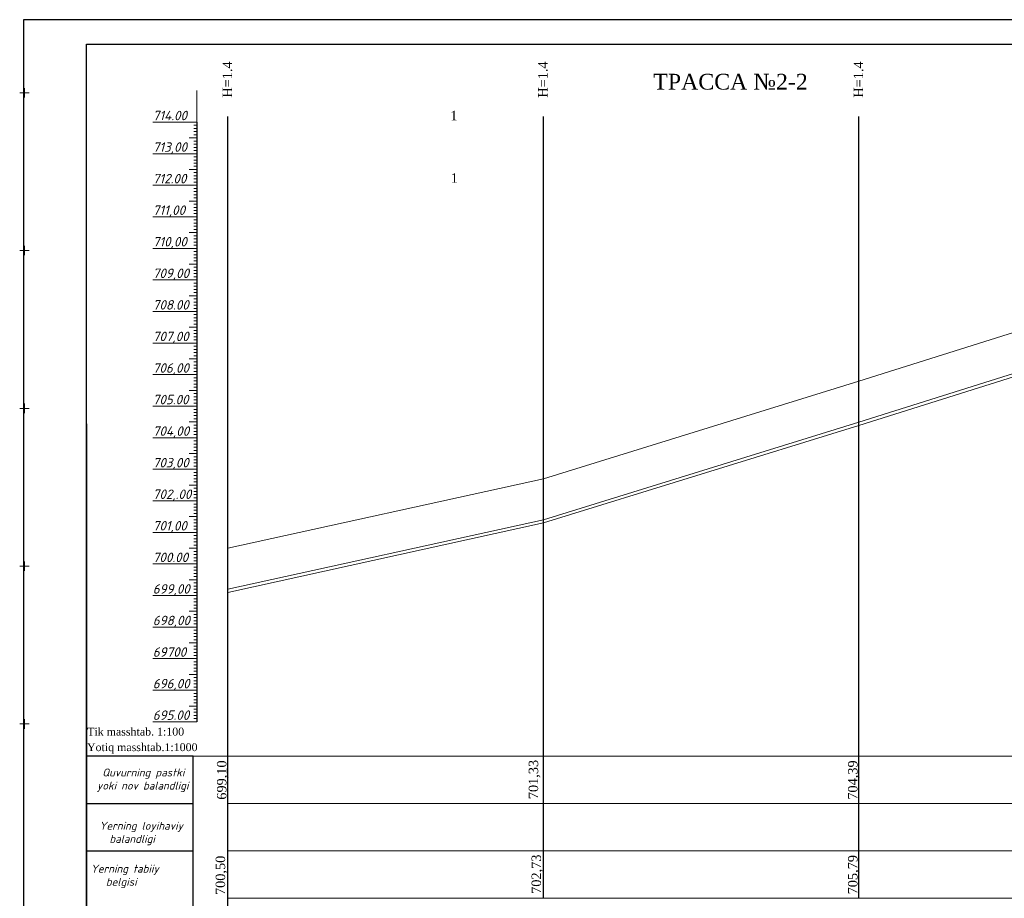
# Model space of a CAD drawing. Header units: millimetres. Extents: x 366033 to 446362, y 4247208 to 4265071.
# Tile 55 of 159: x 435374 to 435686, y 4253152 to 4253430. Entities that reach past the tile are written whole.
import ezdxf

# ---------------------------------------------------------------- set-up
doc = ezdxf.new("R2010")
doc.units = ezdxf.units.MM
doc.linetypes.add('DASHED', pattern=[0.75, 0.5, -0.25])
doc.layers.add('(002) Рамка', color=7, linetype='Continuous')
doc.layers.add('RAMKA', color=7, linetype='Continuous')
doc.layers.add('GEODS_POINT_GRID#_B', color=7, linetype='Continuous', true_color=0x000000)
for name, color, linetype, lineweight in [('проф-всп', 250, 'Continuous', 18), ('Рабочий', 7, 'DASHED', 9), ('Текст ВК', 136, 'Continuous', 9)]:
    doc.layers.add(name, color=color, linetype=linetype, lineweight=lineweight)
doc.styles.add('GOST 2.304', font='CS_Gost2304.shx')
doc.styles.add('ingprofi', font='isocpeui.ttf')
doc.styles.get("Standard").update_dxf_attribs({"font": 'times.ttf'})

# ---------------------------------------------------------------- blocks, each defined once
blk = doc.blocks.new('CrossCoord_m1')
at = {"layer": 'GEODS_POINT_GRID#_B', "color": 3, "lineweight": 20, "true_color": 0x00ff00, "flags": 128}
for points in [[(-3, 0), (3, 0)], [(0, 3), (0, -3)]]:
    blk.add_lwpolyline(points, dxfattribs=at)

msp = doc.modelspace()

# ---------------------------------------------------------------- linework, layer by layer
at = {"layer": '(002) Рамка', "color": 0, "lineweight": 25, "elevation": -0.031}
for points in [[(435440.068, 4253152.072), (435440.068, 4253399.782)], [(435540.068, 4253152.072), (435540.068, 4253399.782)], [(435640.068, 4253152.072), (435640.068, 4253399.782)], [(435440.068, 4253072.072), (435440.068, 4253152.072)]]:
    msp.add_lwpolyline(points, dxfattribs=at)
at = {"color": 0, "lineweight": 0}
for p, q in [((435430.264, 4253378.002, -0.031), (435430.264, 4253408.002, -0.031)), ((435430.264, 4253388.002, -0.031), (435430.264, 4253397.202, -0.031)), ((435430.264, 4253388.002, -0.031), (435430.264, 4253396.002, -0.031)), ((435430.264, 4253388.002, -0.031), (435430.264, 4253393.602, -0.031)), ((435430.264, 4253388.002, -0.031), (435430.264, 4253391.802, -0.031)), ((435430.264, 4253388.002, -0.031), (435430.264, 4253388.202, -0.031)), ((435430.264, 4253378.002, -0.031), (435430.264, 4253387.002, -0.031)), ((435430.264, 4253378.002, -0.031), (435430.264, 4253383.602, -0.031)), ((435430.264, 4253378.002, -0.031), (435430.264, 4253381.002, -0.031)), ((435430.264, 4253368.002, -0.031), (435430.264, 4253375.002, -0.031)), ((435430.264, 4253368.002, -0.031), (435430.264, 4253374.002, -0.031)), ((435430.264, 4253368.002, -0.031), (435430.264, 4253373.902, -0.031)), ((435430.264, 4253368.002, -0.031), (435430.264, 4253373.702, -0.031)), ((435430.264, 4253368.002, -0.031), (435430.264, 4253369.502, -0.031)), ((435430.264, 4253358.002, -0.031), (435430.264, 4253367.002, -0.031)), ((435430.264, 4253358.002, -0.031), (435430.264, 4253361.902, -0.031)), ((435430.264, 4253358.002, -0.031), (435430.264, 4253360.002, -0.031)), ((435430.264, 4253348.002, -0.031), (435430.264, 4253357.202, -0.031)), ((435430.264, 4253338.002, -0.031), (435430.264, 4253347.502, -0.031)), ((435430.264, 4253338.002, -0.031), (435430.264, 4253347.402, -0.031)), ((435740.068, 4253347.402, -0.031), (435640.068, 4253315.902, -0.031)), ((435430.264, 4253338.002, -0.031), (435430.264, 4253343.902, -0.031)), ((435430.264, 4253338.002, -0.031), (435430.264, 4253341.202, -0.031)), ((435740.068, 4253334.402, -0.031), (435640.068, 4253302.902, -0.031)), ((435740.068, 4253333.402, -0.031), (435640.068, 4253301.902, -0.031)), ((435430.264, 4253308.002, -0.031), (435430.264, 4253315.902, -0.031)), ((435640.068, 4253315.902, -0.031), (435540.068, 4253285.002, -0.031)), ((435430.264, 4253308.002, -0.031), (435430.264, 4253309.302, -0.031)), ((435640.068, 4253302.902, -0.031), (435540.068, 4253272.002, -0.031)), ((435640.068, 4253301.902, -0.031), (435540.068, 4253271.002, -0.031)), ((435430.263, 4253288.002, -0.031), (435430.263, 4253297.502, -0.031)), ((435430.264, 4253278.002, -0.031), (435430.264, 4253285.002, -0.031)), ((435540.068, 4253285.002, -0.031), (435440.068, 4253263.002, -0.031)), ((435540.068, 4253272.002, -0.031), (435440.068, 4253250.002, -0.031)), ((435540.068, 4253271.002, -0.031), (435440.068, 4253249.002, -0.031)), ((435430.263, 4253258.002, -0.031), (435430.263, 4253263.002, -0.031)), ((435430.264, 4253248.002, -0.031), (435430.264, 4253257.002, -0.031))]:
    msp.add_line(p, q, dxfattribs=at)
at = {"color": 0, "lineweight": 30}
msp.add_line((435430.264, 4253398.002, -0.031), (435430.264, 4253208.002, -0.031), dxfattribs=at)
at = {"color": 1, "lineweight": 30, "ltscale": 0.5}
msp.add_line((435395.266, 4253302.461, -0.031), (435395.266, 4253015.461, -0.031), dxfattribs=at)
at = {"layer": 'RAMKA', "color": 1, "lineweight": 30}
for p, q in [((435961.092, 4253430.461, -0.031), (435375.266, 4253430.461, -0.031)), ((435375.266, 4253430.461, -0.031), (435375.266, 4253010.461, -0.031)), ((435395.266, 4253015.461, -0.031), (435395.266, 4253422.699, -0.031)), ((435395.266, 4253422.699, -0.031), (435956.092, 4253422.699, -0.031))]:
    msp.add_line(p, q, dxfattribs=at)
at = {"layer": 'проф-всп', "color": 7}
for p, q in [((435416.264, 4253398.002, -0.031), (435430.264, 4253398.002, -0.031)), ((435429.338, 4253397.003, -0.031), (435430.264, 4253397.003, -0.031)), ((435429.338, 4253396.003, -0.031), (435430.264, 4253396.003, -0.031)), ((435427.858, 4253393.003, -0.031), (435430.264, 4253393.003, -0.031)), ((435429.338, 4253395.003, -0.031), (435430.264, 4253395.003, -0.031)), ((435429.338, 4253394.003, -0.031), (435430.264, 4253394.003, -0.031)), ((435429.338, 4253393.003, -0.031), (435430.264, 4253393.003, -0.031)), ((435429.338, 4253392.003, -0.031), (435430.264, 4253392.003, -0.031)), ((435429.338, 4253391.003, -0.031), (435430.264, 4253391.003, -0.031)), ((435429.338, 4253390.003, -0.031), (435430.264, 4253390.003, -0.031)), ((435429.338, 4253389.003, -0.031), (435430.264, 4253389.003, -0.031)), ((435416.264, 4253388.002, -0.031), (435430.264, 4253388.002, -0.031)), ((435429.338, 4253387.003, -0.031), (435430.264, 4253387.003, -0.031)), ((435429.338, 4253386.003, -0.031), (435430.264, 4253386.003, -0.031)), ((435427.858, 4253383.003, -0.031), (435430.264, 4253383.003, -0.031)), ((435429.338, 4253385.003, -0.031), (435430.264, 4253385.003, -0.031)), ((435429.338, 4253384.003, -0.031), (435430.264, 4253384.003, -0.031)), ((435429.338, 4253383.003, -0.031), (435430.264, 4253383.003, -0.031)), ((435429.338, 4253382.003, -0.031), (435430.264, 4253382.003, -0.031)), ((435429.338, 4253381.003, -0.031), (435430.264, 4253381.003, -0.031)), ((435429.338, 4253380.003, -0.031), (435430.264, 4253380.003, -0.031)), ((435416.264, 4253378.002, -0.031), (435430.264, 4253378.002, -0.031)), ((435429.338, 4253379.003, -0.031), (435430.264, 4253379.003, -0.031)), ((435429.338, 4253377.003, -0.031), (435430.264, 4253377.003, -0.031)), ((435429.338, 4253376.003, -0.031), (435430.264, 4253376.003, -0.031)), ((435429.338, 4253375.003, -0.031), (435430.264, 4253375.003, -0.031)), ((435429.338, 4253374.003, -0.031), (435430.264, 4253374.003, -0.031)), ((435427.858, 4253373.003, -0.031), (435430.264, 4253373.003, -0.031)), ((435429.338, 4253373.003, -0.031), (435430.264, 4253373.003, -0.031)), ((435429.338, 4253372.003, -0.031), (435430.264, 4253372.003, -0.031)), ((435429.338, 4253371.003, -0.031), (435430.264, 4253371.003, -0.031)), ((435416.264, 4253368.002, -0.031), (435430.264, 4253368.002, -0.031)), ((435429.338, 4253370.003, -0.031), (435430.264, 4253370.003, -0.031)), ((435429.338, 4253369.003, -0.031), (435430.264, 4253369.003, -0.031)), ((435429.338, 4253367.003, -0.031), (435430.264, 4253367.003, -0.031)), ((435429.338, 4253366.003, -0.031), (435430.264, 4253366.003, -0.031)), ((435429.338, 4253365.003, -0.031), (435430.264, 4253365.003, -0.031)), ((435429.338, 4253364.003, -0.031), (435430.264, 4253364.003, -0.031)), ((435427.858, 4253363.003, -0.031), (435430.264, 4253363.003, -0.031)), ((435429.338, 4253363.003, -0.031), (435430.264, 4253363.003, -0.031)), ((435429.338, 4253362.003, -0.031), (435430.264, 4253362.003, -0.031)), ((435429.338, 4253361.003, -0.031), (435430.264, 4253361.003, -0.031)), ((435416.264, 4253358.002, -0.031), (435430.264, 4253358.002, -0.031)), ((435429.338, 4253360.003, -0.031), (435430.264, 4253360.003, -0.031)), ((435429.338, 4253359.003, -0.031), (435430.264, 4253359.003, -0.031)), ((435429.338, 4253357.003, -0.031), (435430.264, 4253357.003, -0.031)), ((435429.338, 4253356.003, -0.031), (435430.264, 4253356.003, -0.031)), ((435429.338, 4253355.003, -0.031), (435430.264, 4253355.003, -0.031)), ((435427.858, 4253353.003, -0.031), (435430.264, 4253353.003, -0.031)), ((435429.338, 4253354.003, -0.031), (435430.264, 4253354.003, -0.031)), ((435429.338, 4253353.003, -0.031), (435430.264, 4253353.003, -0.031)), ((435429.338, 4253352.003, -0.031), (435430.264, 4253352.003, -0.031)), ((435429.338, 4253351.003, -0.031), (435430.264, 4253351.003, -0.031)), ((435429.338, 4253350.003, -0.031), (435430.264, 4253350.003, -0.031)), ((435429.338, 4253349.003, -0.031), (435430.264, 4253349.003, -0.031)), ((435416.264, 4253348.002, -0.031), (435430.264, 4253348.002, -0.031)), ((435429.338, 4253347.003, -0.031), (435430.264, 4253347.003, -0.031)), ((435429.338, 4253346.003, -0.031), (435430.264, 4253346.003, -0.031)), ((435427.858, 4253343.003, -0.031), (435430.264, 4253343.003, -0.031)), ((435429.338, 4253345.003, -0.031), (435430.264, 4253345.003, -0.031)), ((435429.338, 4253344.003, -0.031), (435430.264, 4253344.003, -0.031)), ((435429.338, 4253343.003, -0.031), (435430.264, 4253343.003, -0.031)), ((435429.338, 4253342.003, -0.031), (435430.264, 4253342.003, -0.031)), ((435429.338, 4253341.003, -0.031), (435430.264, 4253341.003, -0.031)), ((435429.338, 4253340.003, -0.031), (435430.264, 4253340.003, -0.031)), ((435429.338, 4253339.003, -0.031), (435430.264, 4253339.003, -0.031)), ((435416.264, 4253338.002, -0.031), (435430.264, 4253338.002, -0.031)), ((435429.338, 4253337.003, -0.031), (435430.264, 4253337.003, -0.031)), ((435429.338, 4253336.003, -0.031), (435430.264, 4253336.003, -0.031)), ((435427.858, 4253333.003, -0.031), (435430.264, 4253333.003, -0.031)), ((435429.338, 4253335.003, -0.031), (435430.264, 4253335.003, -0.031)), ((435429.338, 4253334.003, -0.031), (435430.264, 4253334.003, -0.031)), ((435429.338, 4253333.003, -0.031), (435430.264, 4253333.003, -0.031)), ((435429.338, 4253332.003, -0.031), (435430.264, 4253332.003, -0.031)), ((435429.338, 4253331.003, -0.031), (435430.264, 4253331.003, -0.031)), ((435429.338, 4253330.003, -0.031), (435430.264, 4253330.003, -0.031)), ((435416.264, 4253328.002, -0.031), (435430.264, 4253328.002, -0.031)), ((435429.338, 4253329.003, -0.031), (435430.264, 4253329.003, -0.031)), ((435429.338, 4253327.003, -0.031), (435430.264, 4253327.003, -0.031)), ((435429.338, 4253326.003, -0.031), (435430.264, 4253326.003, -0.031)), ((435429.338, 4253325.003, -0.031), (435430.264, 4253325.003, -0.031)), ((435429.338, 4253324.003, -0.031), (435430.264, 4253324.003, -0.031)), ((435427.858, 4253323.003, -0.031), (435430.264, 4253323.003, -0.031)), ((435429.338, 4253323.003, -0.031), (435430.264, 4253323.003, -0.031)), ((435429.338, 4253322.003, -0.031), (435430.264, 4253322.003, -0.031)), ((435429.338, 4253321.003, -0.031), (435430.264, 4253321.003, -0.031)), ((435416.264, 4253318.002, -0.031), (435430.264, 4253318.002, -0.031)), ((435429.338, 4253320.003, -0.031), (435430.264, 4253320.003, -0.031)), ((435429.338, 4253319.003, -0.031), (435430.264, 4253319.003, -0.031)), ((435429.338, 4253317.003, -0.031), (435430.264, 4253317.003, -0.031)), ((435429.338, 4253316.003, -0.031), (435430.264, 4253316.003, -0.031)), ((435429.338, 4253315.003, -0.031), (435430.264, 4253315.003, -0.031)), ((435429.338, 4253314.003, -0.031), (435430.264, 4253314.003, -0.031)), ((435427.858, 4253313.003, -0.031), (435430.264, 4253313.003, -0.031)), ((435429.338, 4253313.003, -0.031), (435430.264, 4253313.003, -0.031)), ((435429.338, 4253312.003, -0.031), (435430.264, 4253312.003, -0.031)), ((435429.338, 4253311.003, -0.031), (435430.264, 4253311.003, -0.031)), ((435416.264, 4253308.002, -0.031), (435430.264, 4253308.002, -0.031)), ((435429.338, 4253310.003, -0.031), (435430.264, 4253310.003, -0.031)), ((435429.338, 4253309.003, -0.031), (435430.264, 4253309.003, -0.031)), ((435429.338, 4253307.003, -0.031), (435430.264, 4253307.003, -0.031)), ((435429.338, 4253306.003, -0.031), (435430.264, 4253306.003, -0.031)), ((435429.338, 4253305.003, -0.031), (435430.264, 4253305.003, -0.031)), ((435427.858, 4253303.003, -0.031), (435430.264, 4253303.003, -0.031)), ((435429.338, 4253304.003, -0.031), (435430.264, 4253304.003, -0.031)), ((435429.338, 4253303.003, -0.031), (435430.264, 4253303.003, -0.031)), ((435429.338, 4253302.003, -0.031), (435430.264, 4253302.003, -0.031)), ((435429.338, 4253301.003, -0.031), (435430.264, 4253301.003, -0.031)), ((435429.338, 4253300.003, -0.031), (435430.264, 4253300.003, -0.031)), ((435429.338, 4253299.003, -0.031), (435430.264, 4253299.003, -0.031)), ((435416.263, 4253298.002, -0.031), (435430.263, 4253298.002, -0.031)), ((435429.338, 4253297.003, -0.031), (435430.263, 4253297.003, -0.031)), ((435429.338, 4253296.003, -0.031), (435430.263, 4253296.003, -0.031)), ((435427.858, 4253293.003, -0.031), (435430.263, 4253293.003, -0.031)), ((435429.338, 4253295.003, -0.031), (435430.263, 4253295.003, -0.031)), ((435429.338, 4253294.003, -0.031), (435430.263, 4253294.003, -0.031)), ((435429.338, 4253293.003, -0.031), (435430.263, 4253293.003, -0.031)), ((435429.338, 4253292.003, -0.031), (435430.263, 4253292.003, -0.031)), ((435429.338, 4253291.003, -0.031), (435430.263, 4253291.003, -0.031)), ((435429.338, 4253290.003, -0.031), (435430.263, 4253290.003, -0.031)), ((435416.263, 4253288.002, -0.031), (435430.263, 4253288.002, -0.031)), ((435429.338, 4253289.003, -0.031), (435430.263, 4253289.003, -0.031)), ((435429.338, 4253287.003, -0.031), (435430.263, 4253287.003, -0.031)), ((435429.338, 4253286.003, -0.031), (435430.263, 4253286.003, -0.031)), ((435427.858, 4253283.003, -0.031), (435430.263, 4253283.003, -0.031)), ((435429.338, 4253285.003, -0.031), (435430.263, 4253285.003, -0.031)), ((435429.338, 4253284.003, -0.031), (435430.263, 4253284.003, -0.031)), ((435429.338, 4253283.003, -0.031), (435430.263, 4253283.003, -0.031)), ((435429.338, 4253282.003, -0.031), (435430.263, 4253282.003, -0.031)), ((435429.338, 4253281.003, -0.031), (435430.263, 4253281.003, -0.031)), ((435429.338, 4253280.003, -0.031), (435430.263, 4253280.003, -0.031)), ((435416.263, 4253278.002, -0.031), (435430.263, 4253278.002, -0.031)), ((435429.338, 4253279.003, -0.031), (435430.263, 4253279.003, -0.031)), ((435429.338, 4253277.003, -0.031), (435430.263, 4253277.003, -0.031)), ((435429.338, 4253276.003, -0.031), (435430.263, 4253276.003, -0.031)), ((435429.338, 4253275.003, -0.031), (435430.263, 4253275.003, -0.031)), ((435429.338, 4253274.003, -0.031), (435430.263, 4253274.003, -0.031)), ((435427.858, 4253273.003, -0.031), (435430.263, 4253273.003, -0.031)), ((435429.338, 4253273.003, -0.031), (435430.263, 4253273.003, -0.031)), ((435429.338, 4253272.003, -0.031), (435430.263, 4253272.003, -0.031)), ((435429.338, 4253271.003, -0.031), (435430.263, 4253271.003, -0.031)), ((435416.263, 4253268.002, -0.031), (435430.263, 4253268.002, -0.031)), ((435429.338, 4253270.003, -0.031), (435430.263, 4253270.003, -0.031)), ((435429.338, 4253269.003, -0.031), (435430.263, 4253269.003, -0.031)), ((435429.338, 4253267.003, -0.031), (435430.263, 4253267.003, -0.031)), ((435429.338, 4253266.003, -0.031), (435430.263, 4253266.003, -0.031)), ((435429.338, 4253265.003, -0.031), (435430.263, 4253265.003, -0.031)), ((435427.858, 4253263.003, -0.031), (435430.263, 4253263.003, -0.031)), ((435429.338, 4253264.003, -0.031), (435430.263, 4253264.003, -0.031)), ((435429.338, 4253263.003, -0.031), (435430.263, 4253263.003, -0.031)), ((435429.338, 4253262.003, -0.031), (435430.263, 4253262.003, -0.031)), ((435429.338, 4253261.003, -0.031), (435430.263, 4253261.003, -0.031)), ((435416.263, 4253258.002, -0.031), (435430.263, 4253258.002, -0.031)), ((435429.338, 4253260.003, -0.031), (435430.263, 4253260.003, -0.031)), ((435429.338, 4253259.003, -0.031), (435430.263, 4253259.003, -0.031)), ((435429.338, 4253257.003, -0.031), (435430.263, 4253257.003, -0.031)), ((435429.338, 4253256.003, -0.031), (435430.263, 4253256.003, -0.031)), ((435429.338, 4253255.003, -0.031), (435430.263, 4253255.003, -0.031)), ((435427.858, 4253253.003, -0.031), (435430.263, 4253253.003, -0.031)), ((435429.338, 4253254.003, -0.031), (435430.263, 4253254.003, -0.031)), ((435429.338, 4253253.003, -0.031), (435430.263, 4253253.003, -0.031)), ((435429.338, 4253252.003, -0.031), (435430.263, 4253252.003, -0.031)), ((435429.338, 4253251.003, -0.031), (435430.263, 4253251.003, -0.031)), ((435429.338, 4253250.003, -0.031), (435430.263, 4253250.003, -0.031)), ((435429.338, 4253249.003, -0.031), (435430.263, 4253249.003, -0.031)), ((435416.263, 4253248.002, -0.031), (435430.263, 4253248.002, -0.031)), ((435429.338, 4253247.003, -0.031), (435430.263, 4253247.003, -0.031)), ((435429.338, 4253246.003, -0.031), (435430.263, 4253246.003, -0.031)), ((435427.858, 4253243.003, -0.031), (435430.263, 4253243.003, -0.031)), ((435429.338, 4253245.003, -0.031), (435430.263, 4253245.003, -0.031)), ((435429.338, 4253244.003, -0.031), (435430.263, 4253244.003, -0.031)), ((435429.338, 4253243.003, -0.031), (435430.263, 4253243.003, -0.031)), ((435429.338, 4253242.003, -0.031), (435430.263, 4253242.003, -0.031)), ((435429.338, 4253241.003, -0.031), (435430.263, 4253241.003, -0.031)), ((435429.338, 4253240.003, -0.031), (435430.263, 4253240.003, -0.031)), ((435416.263, 4253238.002, -0.031), (435430.263, 4253238.002, -0.031)), ((435429.338, 4253239.003, -0.031), (435430.263, 4253239.003, -0.031)), ((435429.338, 4253237.003, -0.031), (435430.263, 4253237.003, -0.031)), ((435429.338, 4253236.003, -0.031), (435430.263, 4253236.003, -0.031)), ((435427.858, 4253233.003, -0.031), (435430.263, 4253233.003, -0.031)), ((435429.338, 4253235.003, -0.031), (435430.263, 4253235.003, -0.031)), ((435429.338, 4253234.003, -0.031), (435430.263, 4253234.003, -0.031)), ((435429.338, 4253233.003, -0.031), (435430.263, 4253233.003, -0.031)), ((435429.338, 4253232.003, -0.031), (435430.263, 4253232.003, -0.031)), ((435429.338, 4253231.003, -0.031), (435430.263, 4253231.003, -0.031)), ((435429.338, 4253230.003, -0.031), (435430.263, 4253230.003, -0.031)), ((435416.263, 4253228.002, -0.031), (435430.263, 4253228.002, -0.031)), ((435429.338, 4253229.003, -0.031), (435430.263, 4253229.003, -0.031)), ((435429.338, 4253227.003, -0.031), (435430.263, 4253227.003, -0.031)), ((435429.338, 4253226.003, -0.031), (435430.263, 4253226.003, -0.031)), ((435429.338, 4253225.003, -0.031), (435430.263, 4253225.003, -0.031)), ((435429.338, 4253224.003, -0.031), (435430.263, 4253224.003, -0.031)), ((435427.858, 4253223.003, -0.031), (435430.263, 4253223.003, -0.031)), ((435429.338, 4253223.003, -0.031), (435430.263, 4253223.003, -0.031)), ((435429.338, 4253222.003, -0.031), (435430.263, 4253222.003, -0.031)), ((435429.338, 4253221.003, -0.031), (435430.263, 4253221.003, -0.031)), ((435416.263, 4253218.002, -0.031), (435430.263, 4253218.002, -0.031)), ((435429.338, 4253220.003, -0.031), (435430.263, 4253220.003, -0.031)), ((435429.338, 4253219.003, -0.031), (435430.263, 4253219.003, -0.031)), ((435429.338, 4253217.003, -0.031), (435430.263, 4253217.003, -0.031)), ((435429.338, 4253216.003, -0.031), (435430.263, 4253216.003, -0.031)), ((435429.338, 4253215.003, -0.031), (435430.263, 4253215.003, -0.031)), ((435427.858, 4253213.003, -0.031), (435430.263, 4253213.003, -0.031)), ((435429.338, 4253214.003, -0.031), (435430.263, 4253214.003, -0.031)), ((435429.338, 4253213.003, -0.031), (435430.263, 4253213.003, -0.031)), ((435429.338, 4253212.003, -0.031), (435430.263, 4253212.003, -0.031)), ((435416.263, 4253208.002, -0.031), (435430.263, 4253208.002, -0.031)), ((435429.338, 4253211.003, -0.031), (435430.263, 4253211.003, -0.031)), ((435429.338, 4253210.003, -0.031), (435430.263, 4253210.003, -0.031)), ((435429.338, 4253209.003, -0.031), (435430.263, 4253209.003, -0.031))]:
    msp.add_line(p, q, dxfattribs=at)
at = {"layer": 'проф-всп', "color": 0}
for p, q in [((435416.263, 4253268.002, -0.031), (435430.263, 4253268.002, -0.031)), ((435416.263, 4253248.002, -0.031), (435430.263, 4253248.002, -0.031)), ((435416.263, 4253228.002, -0.031), (435430.263, 4253228.002, -0.031)), ((435416.263, 4253208.002, -0.031), (435430.263, 4253208.002, -0.031))]:
    msp.add_line(p, q, dxfattribs=at)
at = {"layer": 'Рабочий', "color": 0, "linetype": 'ByBlock', "lineweight": 30, "ltscale": 0.166667}
for p, q in [((435429.059, 4253197.072, -0.031), (435395.266, 4253197.072, -0.031)), ((435429.059, 4253072.072, -0.031), (435429.059, 4253197.072, -0.031)), ((435395.266, 4253182.072, -0.031), (435429.059, 4253182.072, -0.031)), ((435395.266, 4253167.072, -0.031), (435429.059, 4253167.072, -0.031))]:
    msp.add_line(p, q, dxfattribs=at)
at = {"layer": 'Текст ВК'}
for p, q in [((435396.097, 4253197.072, -0.031), (435429.059, 4253197.072, -0.031)), ((435429.059, 4253197.072, -0.031), (435940.068, 4253197.072, -0.031)), ((435396.097, 4253182.072, -0.031), (435429.059, 4253182.072, -0.031)), ((435440.068, 4253182.072, -0.031), (435940.068, 4253182.072, -0.031)), ((435396.097, 4253167.072, -0.031), (435429.059, 4253167.072, -0.031)), ((435440.068, 4253167.072, -0.031), (435940.068, 4253167.072, -0.031)), ((435440.068, 4253152.072, -0.031), (435940.068, 4253152.072, -0.031))]:
    msp.add_line(p, q, dxfattribs=at)

# ---------------------------------------------------------------- block references
at = {"layer": 'GEODS_POINT_GRID#_B', "color": 3, "true_color": 0x00ff00, "xscale": 0.5, "yscale": 0.5, "zscale": 0.5}
for p in [(435375.599, 4253407.311, -0.031), (435375.599, 4253357.311, -0.031), (435375.599, 4253307.311, -0.031), (435375.599, 4253257.311, -0.031), (435375.599, 4253207.311, -0.031)]:
    msp.add_blockref('CrossCoord_m1', p, dxfattribs=at)

# ---------------------------------------------------------------- texts
at = {"color": 5, "char_height": 3, "width": 11.11185, "attachment_point": 2, "rotation": 89.99547}
for insert in [(435438.406, 4253411.507, -0.031), (435538.406, 4253411.507, -0.031), (435638.406, 4253411.507, -0.031)]:
    msp.add_mtext('{\\C0;H=1.4}', dxfattribs=dict(at, insert=insert))
at = {"insert": (435599.376, 4253413.31), "char_height": 5, "width": 47.71521, "attachment_point": 2}
msp.add_mtext('{\\fSylfaen|b0|i0|c204|p18;ТРАССА №2-2   }', dxfattribs=at)
at = {"ltscale": 0.5, "char_height": 3, "width": 13.54707, "attachment_point": 3, "rotation": 0.5978}
for insert in [(435512.792, 4253401.587, -249.448), (435512.938, 4253381.811, -249.448)]:
    msp.add_mtext('{\\fSylfaen|b0|i0|c0|p18;1}', dxfattribs=dict(at, insert=insert))
at = {"color": 5, "char_height": 2.5, "width": 63.99891, "attachment_point": 1}
for s, insert in [('{\\fTimes New Roman|b0|i0|c0|p18;\\C256;Tik masshtab\\fTimes New Roman|b0|i0|c204|p18;. 1:100}', (435395.492, 4253206.129, -0.031)), ('\\pt12.5;{\\C256;Yotiq masshtab.1:1000}', (435395.428, 4253201.205, -0.031))]:
    msp.add_mtext(s, dxfattribs=dict(at, insert=insert))
at = {"color": 0, "char_height": 3, "width": 11.11185, "attachment_point": 2, "rotation": 90}
for s, insert in [('699,10', (435436.608, 4253189.541, -0.031)), ('701,33', (435535.405, 4253189.708, -0.031)), ('700,50', (435436.203, 4253159.339, -0.031)), ('702,73', (435536.314, 4253159.708, -0.031)), ('\\pt6;705,79', (435636.608, 4253159.541, -0.031))]:
    msp.add_mtext(s, dxfattribs=dict(at, insert=insert))
at = {"color": 184, "insert": (435636.608, 4253189.541, -0.031), "char_height": 3, "width": 11.11185, "attachment_point": 2, "rotation": 90}
msp.add_mtext('{\\C0;704,39}', dxfattribs=at)
at = {"layer": 'проф-всп', "color": 7, "style": 'ingprofi'}
for s, p in [('714.00', (435416.264, 4253398.603, -0.031)), ('713,00', (435416.264, 4253388.603, -0.031)), ('712.00', (435416.264, 4253378.603, -0.031)), ('711,00', (435416.264, 4253368.603, -0.031)), ('710,00', (435416.264, 4253358.603, -0.031)), ('709,00', (435416.264, 4253348.603, -0.031)), ('708.00', (435416.264, 4253338.603, -0.031)), ('707,00', (435416.264, 4253328.603, -0.031)), ('706,00', (435416.264, 4253318.603, -0.031)), ('705.00', (435416.264, 4253308.603, -0.031)), ('704,00', (435416.264, 4253298.603, -0.031)), ('703,00', (435416.264, 4253288.603, -0.031)), ('702,.00', (435416.264, 4253278.603, -0.031)), ('701,00', (435416.264, 4253268.603, -0.031)), ('700.00', (435416.264, 4253258.603, -0.031)), ('699,00', (435416.264, 4253248.603, -0.031)), ('698,00', (435416.264, 4253238.603, -0.031)), ('69700', (435416.264, 4253228.603, -0.031)), ('696,00', (435416.264, 4253218.603, -0.031)), ('695.00', (435416.264, 4253208.603, -0.031))]:
    msp.add_text(s, height=3, dxfattribs=at).set_placement(p)
at = {"layer": 'Рабочий', "color": 0, "linetype": 'ByBlock', "lineweight": 25, "ltscale": 0.166667, "char_height": 2.5, "width": 53.43877, "attachment_point": 1, "style": 'GOST 2.304'}
for s, insert in [('\\pi13.55272;{\\fISOCPEUR|b0|i1|c204|p34;Quvurning pastki \\P\\pi11.86806;yoki \\fISOCPEUR|b0|i1|c0|p34;nov\\fISOCPEUR|b0|i1|c204|p34; balandligi}', (435386.705, 4253193.188, -0.031)), ('{\\fISOCPEUR|b0|i1|c204|p34;Yerning loyihaviy\\P  balandligi}', (435399.346, 4253176.309, -0.031)), ('{\\fISOCPEUR|b0|i1|c0|p34;      Yerning tabiiy \\fISOCPEUR|b0|i1|c204|p34;\\P         \\fISOCPEUR|b0|i1|c0|p34;belgisi}', (435387.076, 4253162.709, -0.031))]:
    msp.add_mtext(s, dxfattribs=dict(at, insert=insert))

doc.saveas('drawing.dxf')
